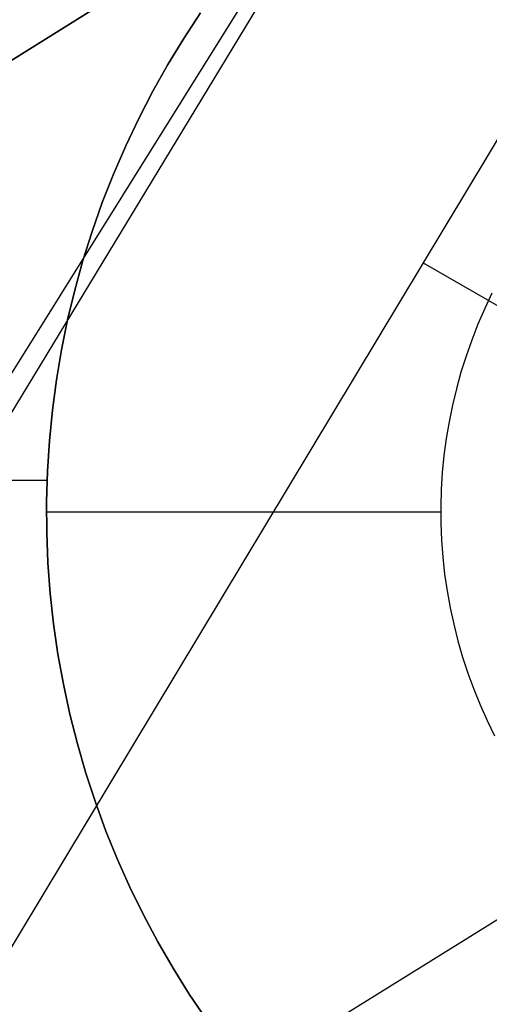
# Model space of a CAD drawing. Header units: millimetres. Extents: x 8926 to 10090, y -5004 to -3986.
# Tile 256 of 256: x 9455.92 to 9458.3, y -4275.9 to -4270.9. Entities that reach past the tile are written whole.
import ezdxf

# ---------------------------------------------------------------- set-up
doc = ezdxf.new("R2010")
doc.units = ezdxf.units.MM
doc.layers.add('1', color=7, linetype='Continuous')
doc.layers.add('BLANCO METALICO', color=7, linetype='Continuous', true_color=0xededed)

msp = doc.modelspace()

# ---------------------------------------------------------------- linework, layer by layer
at = {"layer": '1', "color": 29, "true_color": 0x4d342b}
for p, q in [((9463.5275, -4260.2696, 59.5284), (9442.2899, -4295.3085, 59.5416)), ((9401.4488, -4359.8548, 65.6568), (9463.6077, -4260.3162, 65.6568)), ((9464.6898, -4260.9452, 59.5679), (9447.0345, -4290.3174, 59.5679)), ((9457.9654, -4272.1322, 59.5679), (9465.9293, -4276.7302, 59.5679))]:
    msp.add_line(p, q, dxfattribs=at)
at = {"layer": 'BLANCO METALICO'}
for p, q in [((9454.2651, -4272.1113, 239.5324), (9456.9822, -4270.4136, 239.5324)), ((9456.9822, -4270.4136, 242.0324), (9454.2651, -4272.1113, 242.0324)), ((9454.2651, -4272.1113, 240.7824), (9456.9822, -4270.4136, 240.7824)), ((9456.7517, -4270.9929, 236.5324), (9456.837, -4270.863, 236.5324)), ((9456.837, -4270.863, 226.5324), (9456.7517, -4270.9929, 226.5324)), ((9456.7517, -4270.9929, 231.5324), (9456.837, -4270.863, 231.5324)), ((9456.6709, -4271.1256, 236.5324), (9456.7517, -4270.9929, 236.5324)), ((9456.7517, -4270.9929, 226.5324), (9456.6709, -4271.1256, 226.5324)), ((9456.6709, -4271.1256, 231.5324), (9456.7517, -4270.9929, 231.5324)), ((9456.5948, -4271.261, 236.5324), (9456.6709, -4271.1256, 236.5324)), ((9456.6709, -4271.1256, 226.5324), (9456.5948, -4271.261, 226.5324)), ((9456.5948, -4271.261, 231.5324), (9456.6709, -4271.1256, 231.5324)), ((9456.5234, -4271.399, 236.5324), (9456.5948, -4271.261, 236.5324)), ((9456.5948, -4271.261, 226.5324), (9456.5234, -4271.399, 226.5324)), ((9456.5234, -4271.399, 231.5324), (9456.5948, -4271.261, 231.5324)), ((9456.4568, -4271.5393, 236.5324), (9456.5234, -4271.399, 236.5324)), ((9456.5234, -4271.399, 226.5324), (9456.4568, -4271.5393, 226.5324)), ((9456.4568, -4271.5393, 231.5324), (9456.5234, -4271.399, 231.5324)), ((9456.3951, -4271.6819, 236.5324), (9456.4568, -4271.5393, 236.5324)), ((9456.4568, -4271.5393, 226.5324), (9456.3951, -4271.6819, 226.5324)), ((9456.3951, -4271.6819, 231.5324), (9456.4568, -4271.5393, 231.5324)), ((9456.3383, -4271.8265, 236.5324), (9456.3951, -4271.6819, 236.5324)), ((9456.3951, -4271.6819, 226.5324), (9456.3383, -4271.8265, 226.5324)), ((9456.3383, -4271.8265, 231.5324), (9456.3951, -4271.6819, 231.5324)), ((9456.2866, -4271.9729, 236.5324), (9456.3383, -4271.8265, 236.5324)), ((9456.3383, -4271.8265, 226.5324), (9456.2866, -4271.9729, 226.5324)), ((9456.2866, -4271.9729, 231.5324), (9456.3383, -4271.8265, 231.5324)), ((9456.24, -4272.1211, 236.5324), (9456.2866, -4271.9729, 236.5324)), ((9456.2866, -4271.9729, 226.5324), (9456.24, -4272.1211, 226.5324)), ((9456.24, -4272.1211, 231.5324), (9456.2866, -4271.9729, 231.5324)), ((9456.1985, -4272.2708, 236.5324), (9456.24, -4272.1211, 236.5324)), ((9456.24, -4272.1211, 226.5324), (9456.1985, -4272.2708, 226.5324)), ((9456.1985, -4272.2708, 231.5324), (9456.24, -4272.1211, 231.5324)), ((9456.1622, -4272.4219, 236.5324), (9456.1985, -4272.2708, 236.5324)), ((9456.1985, -4272.2708, 226.5324), (9456.1622, -4272.4219, 226.5324)), ((9456.1622, -4272.4219, 231.5324), (9456.1985, -4272.2708, 231.5324)), ((9458.3152, -4272.2874, 226.5324), (9458.2782, -4272.3654, 226.5324)), ((9458.2782, -4272.3654, 226.5324), (9458.244, -4272.4446, 226.5324)), ((9456.1311, -4272.5741, 236.5324), (9456.1622, -4272.4219, 236.5324)), ((9456.1622, -4272.4219, 226.5324), (9456.1311, -4272.5741, 226.5324)), ((9456.1311, -4272.5741, 231.5324), (9456.1622, -4272.4219, 231.5324)), ((9458.244, -4272.4446, 226.5324), (9458.2124, -4272.5249, 226.5324)), ((9458.2124, -4272.5249, 226.5324), (9458.1837, -4272.6063, 226.5324)), ((9456.1053, -4272.7273, 236.5324), (9456.1311, -4272.5741, 236.5324)), ((9456.1311, -4272.5741, 226.5324), (9456.1053, -4272.7273, 226.5324)), ((9456.1053, -4272.7273, 231.5324), (9456.1311, -4272.5741, 231.5324)), ((9458.1837, -4272.6063, 226.5324), (9458.1578, -4272.6886, 226.5324)), ((9458.1578, -4272.6886, 226.5324), (9458.1347, -4272.7718, 226.5324)), ((9456.0848, -4272.8813, 236.5324), (9456.1053, -4272.7273, 236.5324)), ((9456.1053, -4272.7273, 226.5324), (9456.0848, -4272.8813, 226.5324)), ((9456.0848, -4272.8813, 231.5324), (9456.1053, -4272.7273, 231.5324)), ((9458.1347, -4272.7718, 226.5324), (9458.1145, -4272.8557, 226.5324)), ((9458.1145, -4272.8557, 226.5324), (9458.0973, -4272.9402, 226.5324)), ((9456.0696, -4273.0359, 236.5324), (9456.0848, -4272.8813, 236.5324)), ((9456.0848, -4272.8813, 226.5324), (9456.0696, -4273.0359, 226.5324)), ((9456.0696, -4273.0359, 231.5324), (9456.0848, -4272.8813, 231.5324)), ((9458.0973, -4272.9402, 226.5324), (9458.083, -4273.0253, 226.5324)), ((9456.0598, -4273.1909, 236.5324), (9456.0696, -4273.0359, 236.5324)), ((9456.0696, -4273.0359, 226.5324), (9456.0598, -4273.1909, 226.5324)), ((9456.0598, -4273.1909, 231.5324), (9456.0696, -4273.0359, 231.5324)), ((9458.083, -4273.0253, 226.5324), (9458.0716, -4273.1109, 226.5324)), ((9458.0716, -4273.1109, 226.5324), (9458.0631, -4273.1968, 226.5324)), ((9456.0553, -4273.3462, 236.5324), (9456.0598, -4273.1909, 236.5324)), ((9456.0598, -4273.1909, 226.5324), (9456.0553, -4273.3462, 226.5324)), ((9456.0553, -4273.3462, 231.5324), (9456.0598, -4273.1909, 231.5324)), ((9458.0631, -4273.1968, 226.5324), (9458.0577, -4273.2829, 226.5324)), ((9456.0579, -4273.2383, 236.5324), (9449.7224, -4273.2383, 236.5324)), ((9458.0577, -4273.2829, 226.5324), (9458.0552, -4273.3692, 226.5324)), ((9456.0562, -4273.5015, 236.5324), (9456.0553, -4273.3462, 236.5324)), ((9456.0553, -4273.3462, 226.5324), (9456.0562, -4273.5015, 226.5324)), ((9456.0562, -4273.5015, 231.5324), (9456.0553, -4273.3462, 231.5324)), ((9458.055, -4273.398, 226.5324), (9456.055, -4273.398, 226.5324)), ((9458.0552, -4273.3692, 226.5324), (9458.0557, -4273.4555, 226.5324)), ((9458.0557, -4273.4555, 226.5324), (9458.0592, -4273.5417, 226.5324)), ((9456.0625, -4273.6567, 236.5324), (9456.0562, -4273.5015, 236.5324)), ((9456.0562, -4273.5015, 226.5324), (9456.0625, -4273.6567, 226.5324)), ((9456.0625, -4273.6567, 231.5324), (9456.0562, -4273.5015, 231.5324)), ((9458.0592, -4273.5417, 226.5324), (9458.0656, -4273.6278, 226.5324)), ((9456.0741, -4273.8116, 236.5324), (9456.0625, -4273.6567, 236.5324)), ((9456.0625, -4273.6567, 226.5324), (9456.0741, -4273.8116, 226.5324)), ((9456.0741, -4273.8116, 231.5324), (9456.0625, -4273.6567, 231.5324)), ((9458.0656, -4273.6278, 226.5324), (9458.075, -4273.7136, 226.5324)), ((9458.075, -4273.7136, 226.5324), (9458.0874, -4273.799, 226.5324)), ((9456.091, -4273.9661, 236.5324), (9456.0741, -4273.8116, 236.5324)), ((9456.0741, -4273.8116, 226.5324), (9456.091, -4273.9661, 226.5324)), ((9456.091, -4273.9661, 231.5324), (9456.0741, -4273.8116, 231.5324)), ((9458.0874, -4273.799, 226.5324), (9458.1027, -4273.8839, 226.5324)), ((9458.1027, -4273.8839, 226.5324), (9458.1209, -4273.9683, 226.5324)), ((9456.1133, -4274.1198, 236.5324), (9456.091, -4273.9661, 236.5324)), ((9456.091, -4273.9661, 226.5324), (9456.1133, -4274.1198, 226.5324)), ((9456.1133, -4274.1198, 231.5324), (9456.091, -4273.9661, 231.5324)), ((9458.1209, -4273.9683, 226.5324), (9458.1421, -4274.0519, 226.5324)), ((9458.1421, -4274.0519, 226.5324), (9458.1661, -4274.1348, 226.5324)), ((9456.1409, -4274.2727, 236.5324), (9456.1133, -4274.1198, 236.5324)), ((9456.1133, -4274.1198, 226.5324), (9456.1409, -4274.2727, 226.5324)), ((9456.1409, -4274.2727, 231.5324), (9456.1133, -4274.1198, 231.5324)), ((9458.1661, -4274.1348, 226.5324), (9458.193, -4274.2169, 226.5324)), ((9458.193, -4274.2169, 226.5324), (9458.2226, -4274.2979, 226.5324)), ((9456.1737, -4274.4245, 236.5324), (9456.1409, -4274.2727, 236.5324)), ((9456.1409, -4274.2727, 226.5324), (9456.1737, -4274.4245, 226.5324)), ((9456.1737, -4274.4245, 231.5324), (9456.1409, -4274.2727, 231.5324)), ((9458.2226, -4274.2979, 226.5324), (9458.2551, -4274.3779, 226.5324)), ((9458.2551, -4274.3779, 226.5324), (9458.2903, -4274.4567, 226.5324)), ((9456.2117, -4274.5751, 236.5324), (9456.1737, -4274.4245, 236.5324)), ((9456.1737, -4274.4245, 226.5324), (9456.2117, -4274.5751, 226.5324)), ((9456.2117, -4274.5751, 231.5324), (9456.1737, -4274.4245, 231.5324)), ((9458.2903, -4274.4567, 226.5324), (9458.3282, -4274.5342, 226.5324)), ((9456.255, -4274.7244, 236.5324), (9456.2117, -4274.5751, 236.5324)), ((9456.2117, -4274.5751, 226.5324), (9456.255, -4274.7244, 226.5324)), ((9456.255, -4274.7244, 231.5324), (9456.2117, -4274.5751, 231.5324)), ((9456.3033, -4274.872, 236.5324), (9456.255, -4274.7244, 236.5324)), ((9456.255, -4274.7244, 226.5324), (9456.3033, -4274.872, 226.5324)), ((9456.3033, -4274.872, 231.5324), (9456.255, -4274.7244, 231.5324)), ((9456.3567, -4275.0179, 236.5324), (9456.3033, -4274.872, 236.5324)), ((9456.3033, -4274.872, 226.5324), (9456.3567, -4275.0179, 226.5324)), ((9456.3567, -4275.0179, 231.5324), (9456.3033, -4274.872, 231.5324)), ((9459.2393, -4274.9093, 239.5324), (9457.509, -4275.9872, 239.5324)), ((9456.4151, -4275.1618, 236.5324), (9456.3567, -4275.0179, 236.5324)), ((9456.3567, -4275.0179, 226.5324), (9456.4151, -4275.1618, 226.5324)), ((9456.4151, -4275.1618, 231.5324), (9456.3567, -4275.0179, 231.5324)), ((9456.4785, -4275.3036, 236.5324), (9456.4151, -4275.1618, 236.5324)), ((9456.4151, -4275.1618, 226.5324), (9456.4785, -4275.3036, 226.5324)), ((9456.4785, -4275.3036, 231.5324), (9456.4151, -4275.1618, 231.5324)), ((9456.5467, -4275.4432, 236.5324), (9456.4785, -4275.3036, 236.5324)), ((9456.4785, -4275.3036, 226.5324), (9456.5467, -4275.4432, 226.5324)), ((9456.5467, -4275.4432, 231.5324), (9456.4785, -4275.3036, 231.5324)), ((9456.6197, -4275.5804, 236.5324), (9456.5467, -4275.4432, 236.5324)), ((9456.5467, -4275.4432, 226.5324), (9456.6197, -4275.5804, 226.5324)), ((9456.6197, -4275.5804, 231.5324), (9456.5467, -4275.4432, 231.5324)), ((9456.6973, -4275.7149, 236.5324), (9456.6197, -4275.5804, 236.5324)), ((9456.6197, -4275.5804, 226.5324), (9456.6973, -4275.7149, 226.5324)), ((9456.6973, -4275.7149, 231.5324), (9456.6197, -4275.5804, 231.5324)), ((9456.6579, -4275.648, 236.5324), (9456.6579, -4275.648, 226.5324)), ((9456.7796, -4275.8467, 236.5324), (9456.6973, -4275.7149, 236.5324)), ((9456.6973, -4275.7149, 226.5324), (9456.7796, -4275.8467, 226.5324)), ((9456.7796, -4275.8467, 231.5324), (9456.6973, -4275.7149, 231.5324)), ((9456.8664, -4275.9755, 236.5324), (9456.7796, -4275.8467, 236.5324)), ((9456.7796, -4275.8467, 226.5324), (9456.8664, -4275.9755, 226.5324)), ((9456.8664, -4275.9755, 231.5324), (9456.7796, -4275.8467, 231.5324))]:
    msp.add_line(p, q, dxfattribs=at)

doc.saveas('drawing.dxf')
